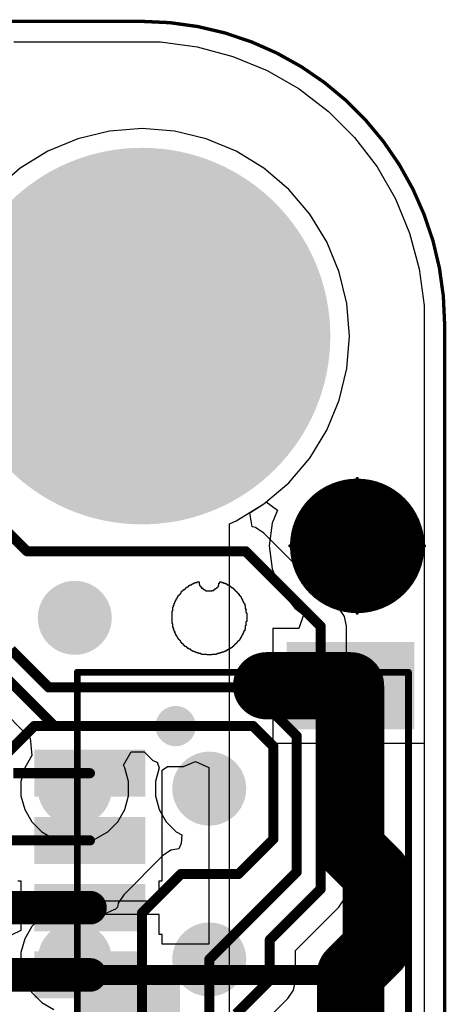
# Model space of a CAD drawing. Header units: inches. Extents: x 0 to 41, y 0 to 25.4.
# Tile 16 of 16: x 34.7 to 41, y 10.7 to 25.4. Entities that reach past the tile are written whole.
import ezdxf

# ---------------------------------------------------------------- set-up
doc = ezdxf.new("R2010")
doc.units = ezdxf.units.IN
for name, color, linetype in [('Board', 56, 'Continuous'), ('BOTTOM', 5, 'Continuous'), ('Bottom Solder', 6, 'Continuous'), ('Pad Holes', 156, 'Continuous'), ('TOP', 1, 'Continuous'), ('Top Assembly', 56, 'Continuous'), ('Top Solder', 216, 'Continuous'), ('Via Holes', 16, 'Continuous')]:
    doc.layers.add(name, color=color, linetype=linetype)

# ---------------------------------------------------------------- blocks, each defined once
blk = doc.blocks.new('TP_1_00MM_B_3768')
at = {"layer": 'BOTTOM'}
h = blk.add_hatch(color=5, dxfattribs=at)
edge = h.paths.add_edge_path()
edge.add_arc((0, 0), 0.5, 0, 360)
at = {"layer": 'Bottom Solder'}
h = blk.add_hatch(color=6, dxfattribs=at)
edge = h.paths.add_edge_path()
edge.add_arc((0, 0), 0.55, 0, 360)
blk = doc.blocks.new('TP_1_00MM_B_3769')
at = {"layer": 'BOTTOM'}
h = blk.add_hatch(color=5, dxfattribs=at)
edge = h.paths.add_edge_path()
edge.add_arc((0, 0), 0.5, 0, 360)
at = {"layer": 'Bottom Solder'}
h = blk.add_hatch(color=6, dxfattribs=at)
edge = h.paths.add_edge_path()
edge.add_arc((0, 0), 0.55, 0, 360)
blk = doc.blocks.new('TP_1_00MM_B_3770')
at = {"layer": 'BOTTOM'}
h = blk.add_hatch(color=5, dxfattribs=at)
edge = h.paths.add_edge_path()
edge.add_arc((0, 0), 0.5, 0, 360)
at = {"layer": 'Bottom Solder'}
h = blk.add_hatch(color=6, dxfattribs=at)
edge = h.paths.add_edge_path()
edge.add_arc((0, 0), 0.55, 0, 360)
blk = doc.blocks.new('TP_1_00MM_B_3771')
at = {"layer": 'BOTTOM'}
h = blk.add_hatch(color=5, dxfattribs=at)
edge = h.paths.add_edge_path()
edge.add_arc((0, 0), 0.5, 0, 360)
at = {"layer": 'Bottom Solder'}
h = blk.add_hatch(color=6, dxfattribs=at)
edge = h.paths.add_edge_path()
edge.add_arc((0, 0), 0.55, 0, 360)
blk = doc.blocks.new('TP_1_00MM_B_3775')
at = {"layer": 'BOTTOM'}
h = blk.add_hatch(color=5, dxfattribs=at)
edge = h.paths.add_edge_path()
edge.add_arc((0, 0), 0.5, 0, 360)
at = {"layer": 'Bottom Solder'}
h = blk.add_hatch(color=6, dxfattribs=at)
edge = h.paths.add_edge_path()
edge.add_arc((0, 0), 0.55, 0, 360)
blk = doc.blocks.new('F_____________1___F_________1_3781')
at = {"layer": 'TOP'}
h = blk.add_hatch(color=1, dxfattribs=at)
edge = h.paths.add_edge_path()
edge.add_arc((0, 0), 0.5, 0, 360)
at = {"layer": 'Top Solder'}
h = blk.add_hatch(color=216, dxfattribs=at)
edge = h.paths.add_edge_path()
edge.add_arc((0, 0), 1, 0, 360)
at = {"layer": 'TOP'}
for points, const_width in [([(0.5, 0, 1), (-0.5, 0, 1)], 1), ([(-0.75, 0, 1), (-0.25, 0, 1)], 0.5), ([(0.25, 0, 1), (0.75, 0, 1)], 0.5)]:
    blk.add_lwpolyline(points, format="xyb", close=True, dxfattribs=dict(at, const_width=const_width))
at = {"layer": 'Top Assembly', "const_width": 0.05}
for points in [[(0, 0), (0, 1)], [(0, 0), (-1, 0)], [(1, 0), (0, 0)], [(0, -1), (0, 0)]]:
    blk.add_lwpolyline(points, dxfattribs=at)
at = {"layer": 'Top Assembly'}
for points, const_width in [([(-0.012, 1, 1), (0.012, 1, 1)], 0.025), ([(0.5, 0, 1), (-0.5, 0, 1)], 0.05), ([(-1.012, 0, 1), (-0.988, 0, 1)], 0.025), ([(-0.512, 0, 1), (-0.487, 0, 1)], 0.025), ([(-0.012, 0, 1), (0.012, 0, 1)], 0.025), ([(-0.012, 0, 1), (0.012, 0, 1)], 0.025), ([(-0.012, 0, 1), (0.012, 0, 1)], 0.025), ([(-0.012, 0, 1), (0.012, 0, 1)], 0.025), ([(0.487, 0, 1), (0.512, 0, 1)], 0.025), ([(0.988, 0, 1), (1.012, 0, 1)], 0.025), ([(-0.012, -1, 1), (0.012, -1, 1)], 0.025)]:
    blk.add_lwpolyline(points, format="xyb", close=True, dxfattribs=dict(at, const_width=const_width))
blk = doc.blocks.new('SM04B_SRSS_TB_LF__SN__F_________1_3794')
at = {"layer": 'TOP'}
for points in [[(-3.4, 2.838), (-2.2, 2.838), (-2.2, 1.038), (-3.4, 1.038)], [(2.2, 2.838), (3.4, 2.838), (3.4, 1.038), (2.2, 1.038)], [(-1.8, -1.162), (-1.2, -1.162), (-1.2, -2.712), (-1.8, -2.712)], [(-0.8, -1.162), (-0.2, -1.162), (-0.2, -2.712), (-0.8, -2.712)], [(0.2, -1.162), (0.8, -1.162), (0.8, -2.712), (0.2, -2.712)], [(1.2, -1.162), (1.8, -1.162), (1.8, -2.712), (1.2, -2.712)]]:
    blk.add_hatch(color=1, dxfattribs=at).paths.add_polyline_path(points)
at = {"layer": 'Top Assembly'}
blk.add_hatch(color=56, dxfattribs=at).paths.add_polyline_path([(1.5, -2.125), (3, -2.125), (3, -0.6), (1.5, -0.6)])
at = {"layer": 'Top Solder'}
for points in [[(-3.45, 2.888), (-2.15, 2.888), (-2.15, 0.988), (-3.45, 0.988)], [(2.15, 2.888), (3.45, 2.888), (3.45, 0.988), (2.15, 0.988)], [(-1.85, -1.112), (-1.15, -1.112), (-1.15, -2.762), (-1.85, -2.762)], [(-0.85, -1.112), (-0.15, -1.112), (-0.15, -2.762), (-0.85, -2.762)], [(0.15, -1.112), (0.85, -1.112), (0.85, -2.762), (0.15, -2.762)], [(1.15, -1.112), (1.85, -1.112), (1.85, -2.762), (1.15, -2.762)]]:
    blk.add_hatch(color=216, dxfattribs=at).paths.add_polyline_path(points)
at = {"layer": 'Top Assembly', "const_width": 0.1}
for points in [[(-3, -2.125), (-3, 2.8)], [(0.675, 2.8), (-3, 2.8)], [(3, 2.8), (0.675, 2.8)], [(3, -2.125), (3, 2.8)], [(-3, -2.125), (0, -2.125)], [(3, -2.125), (0, -2.125)]]:
    blk.add_lwpolyline(points, dxfattribs=at)
at = {"layer": 'Top Assembly', "const_width": 0.05}
for points in [[(-3.025, 2.8, 1), (-2.975, 2.8, 1)], [(-3.025, 2.8, 1), (-2.975, 2.8, 1)], [(0.65, 2.8, 1), (0.7, 2.8, 1)], [(0.65, 2.8, 1), (0.7, 2.8, 1)], [(2.975, 2.8, 1), (3.025, 2.8, 1)], [(2.975, 2.8, 1), (3.025, 2.8, 1)], [(-3.025, -2.125, 1), (-2.975, -2.125, 1)], [(-3.025, -2.125, 1), (-2.975, -2.125, 1)], [(-0.025, -2.125, 1), (0.025, -2.125, 1)], [(-0.025, -2.125, 1), (0.025, -2.125, 1)], [(2.975, -2.125, 1), (3.025, -2.125, 1)], [(2.975, -2.125, 1), (3.025, -2.125, 1)]]:
    blk.add_lwpolyline(points, format="xyb", close=True, dxfattribs=at)

msp = doc.modelspace()

# ---------------------------------------------------------------- hatches: boundary and pattern name
at = {"layer": 'BOTTOM'}
h = msp.add_hatch(color=5, dxfattribs=at)
edge = h.paths.add_edge_path()
edge.add_arc((36.5, 20.68), 1.5, 0, 360)
h = msp.add_hatch(color=5, dxfattribs=at)
edge = h.paths.add_edge_path()
edge.add_arc((37, 14.88), 0.3, 0, 360)
h = msp.add_hatch(color=5, dxfattribs=at)
edge = h.paths.add_edge_path()
edge.add_arc((39.985, 12.68), 0.3, 0, 360)
at = {"layer": 'Bottom Solder'}
h = msp.add_hatch(color=6, dxfattribs=at)
edge = h.paths.add_edge_path()
edge.add_arc((36.5, 20.68), 2.8, 0, 360)
at = {"layer": 'Pad Holes'}
h = msp.add_hatch(color=7, dxfattribs=at)
edge = h.paths.add_edge_path()
edge.add_arc((36.5, 20.68), 1.6, 0, 360)
at = {"layer": 'TOP'}
h = msp.add_hatch(color=1, dxfattribs=at)
edge = h.paths.add_edge_path()
edge.add_arc((36.5, 20.68), 1.5, 0, 360)
h = msp.add_hatch(color=1, dxfattribs=at)
edge = h.paths.add_edge_path()
edge.add_arc((37, 14.88), 0.3, 0, 360)
h = msp.add_hatch(color=1, dxfattribs=at)
edge = h.paths.add_edge_path()
edge.add_arc((39.985, 12.68), 0.3, 0, 360)
at = {"layer": 'Top Solder'}
h = msp.add_hatch(color=216, dxfattribs=at)
edge = h.paths.add_edge_path()
edge.add_arc((36.5, 20.68), 2.8, 0, 360)
at = {"layer": 'Via Holes'}
h = msp.add_hatch(color=7, dxfattribs=at)
edge = h.paths.add_edge_path()
edge.add_arc((37, 14.88), 0.15, 0, 360)
h = msp.add_hatch(color=7, dxfattribs=at)
edge = h.paths.add_edge_path()
edge.add_arc((39.985, 12.68), 0.15, 0, 360)

# ---------------------------------------------------------------- linework, layer by layer
at = {"layer": 'Board', "const_width": 0.05}
for points in [[(4.5, 25.36), (36.5, 25.36)], [(41, 4.5), (41, 20.86)]]:
    msp.add_lwpolyline(points, dxfattribs=at)
at = {"layer": 'Board', "const_width": 0.025}
for points in [[(36.488, 25.36, 1), (36.513, 25.36, 1)], [(36.488, 25.36, 1), (36.513, 25.36, 1)], [(40.988, 20.86, 1), (41.013, 20.86, 1)], [(40.988, 20.86, 1), (41.013, 20.86, 1)]]:
    msp.add_lwpolyline(points, format="xyb", close=True, dxfattribs=at)
at = {"layer": 'Board', "const_width": 0.05}
msp.add_lwpolyline([(36.5, 25.36, -0.414214), (41, 20.86)], format="xyb", dxfattribs=at)
at = {"layer": 'BOTTOM'}
for p, q in [((34.596, 25.054), (36.5, 25.054)), ((36.5, 25.054), (36.775, 25.054)), ((36.775, 25.054), (37.32, 24.982)), ((37.32, 24.982), (37.851, 24.84)), ((37.851, 24.84), (38.359, 24.63)), ((38.359, 24.63), (38.835, 24.355)), ((38.835, 24.355), (39.271, 24.02)), ((39.271, 24.02), (39.66, 23.631)), ((36.018, 23.727), (35.547, 23.614)), ((36.5, 23.765), (36.018, 23.727)), ((36.983, 23.727), (36.5, 23.765)), ((37.453, 23.614), (36.983, 23.727)), ((35.547, 23.614), (35.1, 23.428)), ((37.9, 23.428), (37.453, 23.614)), ((39.66, 23.631), (39.995, 23.195)), ((35.1, 23.428), (34.687, 23.175)), ((38.313, 23.175), (37.9, 23.428)), ((34.687, 23.175), (34.319, 22.861)), ((38.681, 22.861), (38.313, 23.175)), ((39.995, 23.195), (40.27, 22.719)), ((38.995, 22.493), (38.681, 22.861)), ((40.27, 22.719), (40.48, 22.211)), ((39.248, 22.08), (38.995, 22.493)), ((40.48, 22.211), (40.622, 21.68)), ((39.434, 21.633), (39.248, 22.08)), ((40.622, 21.68), (40.694, 21.135)), ((39.547, 21.163), (39.434, 21.633)), ((39.585, 20.68), (39.547, 21.163)), ((40.694, 21.135), (40.694, 20.86)), ((40.694, 20.86), (40.694, 4.5)), ((39.547, 20.197), (39.585, 20.68)), ((39.434, 19.727), (39.547, 20.197)), ((39.248, 19.28), (39.434, 19.727)), ((38.995, 18.867), (39.248, 19.28)), ((38.681, 18.499), (38.995, 18.867)), ((38.313, 18.185), (38.681, 18.499)), ((38.101, 18.054), (38.313, 18.185)), ((38.138, 17.843), (38.101, 18.054)), ((38.187, 17.833), (38.138, 17.843)), ((38.311, 17.75), (38.187, 17.833)), ((39.427, 16.634), (38.311, 17.75)), ((37.238, 16.983), (37.238, 16.987)), ((37.238, 16.987), (37.243, 16.987)), ((37.243, 16.987), (37.243, 16.992)), ((37.243, 16.992), (37.247, 16.992)), ((37.247, 16.992), (37.247, 16.996)), ((37.247, 16.996), (37.265, 16.996)), ((37.265, 16.996), (37.265, 17.005)), ((37.265, 17.005), (37.282, 17.005)), ((37.282, 17.005), (37.282, 17.009)), ((37.282, 17.009), (37.287, 17.009)), ((37.287, 17.009), (37.287, 17.018)), ((37.287, 17.018), (37.318, 17.018)), ((37.318, 17.018), (37.318, 17.027)), ((37.318, 17.027), (37.349, 17.027)), ((37.349, 17.027), (37.349, 16.987)), ((37.349, 16.987), (37.353, 16.987)), ((37.353, 16.987), (37.353, 16.983)), ((37.644, 16.974), (37.644, 17.005)), ((37.644, 17.005), (37.653, 17.005)), ((37.653, 17.005), (37.653, 17.009)), ((37.653, 17.009), (37.657, 17.009)), ((37.657, 17.009), (37.657, 17.027)), ((37.657, 17.027), (37.684, 17.027)), ((37.684, 17.027), (37.684, 17.023)), ((37.684, 17.023), (37.688, 17.023)), ((37.688, 17.023), (37.688, 17.018)), ((37.688, 17.018), (37.706, 17.018)), ((37.706, 17.018), (37.706, 17.014)), ((37.706, 17.014), (37.71, 17.014)), ((37.71, 17.014), (37.71, 17.005)), ((37.71, 17.005), (37.741, 17.005)), ((37.741, 17.005), (37.741, 16.996)), ((37.741, 16.996), (37.759, 16.996)), ((37.759, 16.996), (37.759, 16.992)), ((37.759, 16.992), (37.763, 16.992)), ((37.763, 16.992), (37.763, 16.987)), ((37.763, 16.987), (37.767, 16.987)), ((37.767, 16.987), (37.767, 16.983)), ((37.772, 16.983), (37.772, 16.987)), ((37.772, 16.987), (37.776, 16.987)), ((37.776, 16.987), (37.776, 16.983)), ((37.062, 16.837), (37.062, 16.842)), ((37.062, 16.842), (37.066, 16.842)), ((37.066, 16.842), (37.066, 16.846)), ((37.066, 16.846), (37.071, 16.846)), ((37.071, 16.846), (37.071, 16.851)), ((37.071, 16.851), (37.075, 16.851)), ((37.075, 16.851), (37.075, 16.855)), ((37.075, 16.855), (37.08, 16.855)), ((37.08, 16.855), (37.08, 16.86)), ((37.08, 16.86), (37.084, 16.86)), ((37.084, 16.86), (37.084, 16.877)), ((37.084, 16.877), (37.088, 16.877)), ((37.088, 16.877), (37.088, 16.882)), ((37.088, 16.882), (37.093, 16.882)), ((37.093, 16.882), (37.093, 16.886)), ((37.093, 16.886), (37.097, 16.886)), ((37.097, 16.886), (37.097, 16.89)), ((37.097, 16.89), (37.102, 16.89)), ((37.102, 16.89), (37.102, 16.895)), ((37.102, 16.895), (37.106, 16.895)), ((37.106, 16.895), (37.106, 16.899)), ((37.106, 16.899), (37.11, 16.899)), ((37.11, 16.899), (37.11, 16.904)), ((37.11, 16.904), (37.115, 16.904)), ((37.115, 16.904), (37.115, 16.908)), ((37.115, 16.908), (37.119, 16.908)), ((37.119, 16.908), (37.119, 16.912)), ((37.119, 16.912), (37.137, 16.912)), ((37.137, 16.912), (37.137, 16.917)), ((37.137, 16.917), (37.141, 16.917)), ((37.141, 16.917), (37.141, 16.921)), ((37.141, 16.921), (37.146, 16.921)), ((37.146, 16.921), (37.146, 16.926)), ((37.146, 16.926), (37.15, 16.926)), ((37.15, 16.926), (37.15, 16.93)), ((37.15, 16.93), (37.154, 16.93)), ((37.154, 16.93), (37.154, 16.935)), ((37.154, 16.935), (37.159, 16.935)), ((37.159, 16.935), (37.159, 16.939)), ((37.159, 16.939), (37.163, 16.939)), ((37.163, 16.939), (37.163, 16.943)), ((37.163, 16.943), (37.168, 16.943)), ((37.168, 16.943), (37.168, 16.948)), ((37.168, 16.948), (37.172, 16.948)), ((37.172, 16.948), (37.172, 16.952)), ((37.172, 16.952), (37.185, 16.952)), ((37.185, 16.952), (37.185, 16.957)), ((37.185, 16.957), (37.19, 16.957)), ((37.19, 16.957), (37.19, 16.961)), ((37.19, 16.961), (37.194, 16.961)), ((37.194, 16.961), (37.194, 16.965)), ((37.194, 16.965), (37.199, 16.965)), ((37.199, 16.965), (37.199, 16.97)), ((37.199, 16.97), (37.203, 16.97)), ((37.203, 16.97), (37.203, 16.974)), ((37.203, 16.974), (37.221, 16.974)), ((37.221, 16.974), (37.221, 16.983)), ((37.221, 16.983), (37.238, 16.983)), ((37.353, 16.983), (37.357, 16.983)), ((37.357, 16.983), (37.357, 16.97)), ((37.357, 16.97), (37.362, 16.97)), ((37.362, 16.97), (37.362, 16.965)), ((37.362, 16.965), (37.366, 16.965)), ((37.366, 16.965), (37.366, 16.961)), ((37.366, 16.961), (37.371, 16.961)), ((37.371, 16.961), (37.371, 16.957)), ((37.371, 16.957), (37.375, 16.957)), ((37.375, 16.957), (37.375, 16.952)), ((37.375, 16.952), (37.379, 16.952)), ((37.379, 16.952), (37.379, 16.935)), ((37.379, 16.935), (37.384, 16.935)), ((37.384, 16.935), (37.384, 16.93)), ((37.384, 16.93), (37.393, 16.93)), ((37.393, 16.93), (37.393, 16.935)), ((37.393, 16.935), (37.397, 16.935)), ((37.397, 16.935), (37.397, 16.93)), ((37.397, 16.93), (37.401, 16.93)), ((37.401, 16.93), (37.401, 16.926)), ((37.401, 16.926), (37.406, 16.926)), ((37.406, 16.926), (37.406, 16.921)), ((37.406, 16.921), (37.41, 16.921)), ((37.41, 16.921), (37.41, 16.917)), ((37.41, 16.917), (37.415, 16.917)), ((37.415, 16.917), (37.415, 16.912)), ((37.415, 16.912), (37.428, 16.912)), ((37.428, 16.912), (37.428, 16.908)), ((37.428, 16.908), (37.432, 16.908)), ((37.432, 16.908), (37.432, 16.904)), ((37.432, 16.904), (37.437, 16.904)), ((37.437, 16.904), (37.437, 16.899)), ((37.437, 16.899), (37.454, 16.899)), ((37.454, 16.899), (37.454, 16.89)), ((37.454, 16.89), (37.538, 16.89)), ((37.538, 16.89), (37.538, 16.899)), ((37.538, 16.899), (37.569, 16.899)), ((37.569, 16.899), (37.569, 16.908)), ((37.569, 16.908), (37.573, 16.908)), ((37.573, 16.908), (37.573, 16.912)), ((37.573, 16.912), (37.582, 16.912)), ((37.582, 16.912), (37.582, 16.921)), ((37.582, 16.921), (37.6, 16.921)), ((37.6, 16.921), (37.6, 16.926)), ((37.6, 16.926), (37.604, 16.926)), ((37.604, 16.926), (37.604, 16.93)), ((37.604, 16.93), (37.609, 16.93)), ((37.609, 16.93), (37.609, 16.935)), ((37.609, 16.935), (37.613, 16.935)), ((37.613, 16.935), (37.613, 16.939)), ((37.613, 16.939), (37.618, 16.939)), ((37.618, 16.939), (37.618, 16.943)), ((37.618, 16.943), (37.622, 16.943)), ((37.622, 16.943), (37.622, 16.948)), ((37.622, 16.948), (37.626, 16.948)), ((37.626, 16.948), (37.626, 16.952)), ((37.626, 16.952), (37.631, 16.952)), ((37.631, 16.952), (37.631, 16.957)), ((37.631, 16.957), (37.635, 16.957)), ((37.635, 16.957), (37.635, 16.974)), ((37.635, 16.974), (37.644, 16.974)), ((37.767, 16.983), (37.772, 16.983)), ((37.776, 16.983), (37.781, 16.983)), ((37.781, 16.983), (37.781, 16.979)), ((37.781, 16.979), (37.785, 16.979)), ((37.785, 16.979), (37.785, 16.974)), ((37.785, 16.974), (37.79, 16.974)), ((37.79, 16.974), (37.79, 16.97)), ((37.79, 16.97), (37.794, 16.97)), ((37.794, 16.97), (37.794, 16.965)), ((37.794, 16.965), (37.812, 16.965)), ((37.812, 16.965), (37.812, 16.961)), ((37.812, 16.961), (37.816, 16.961)), ((37.816, 16.961), (37.816, 16.952)), ((37.816, 16.952), (37.825, 16.952)), ((37.825, 16.952), (37.825, 16.943)), ((37.825, 16.943), (37.842, 16.943)), ((37.842, 16.943), (37.842, 16.939)), ((37.842, 16.939), (37.847, 16.939)), ((37.847, 16.939), (37.847, 16.935)), ((37.847, 16.935), (37.851, 16.935)), ((37.851, 16.935), (37.851, 16.93)), ((37.851, 16.93), (37.856, 16.93)), ((37.856, 16.93), (37.856, 16.926)), ((37.856, 16.926), (37.86, 16.926)), ((37.86, 16.926), (37.86, 16.921)), ((37.86, 16.921), (37.864, 16.921)), ((37.864, 16.921), (37.864, 16.917)), ((37.864, 16.917), (37.869, 16.917)), ((37.869, 16.917), (37.869, 16.912)), ((37.869, 16.912), (37.873, 16.912)), ((37.873, 16.912), (37.873, 16.908)), ((37.873, 16.908), (37.878, 16.908)), ((37.878, 16.908), (37.878, 16.904)), ((37.878, 16.904), (37.882, 16.904)), ((37.882, 16.904), (37.882, 16.899)), ((37.882, 16.899), (37.887, 16.899)), ((37.887, 16.899), (37.887, 16.895)), ((37.887, 16.895), (37.891, 16.895)), ((37.891, 16.895), (37.891, 16.89)), ((37.891, 16.89), (37.895, 16.89)), ((37.895, 16.89), (37.895, 16.886)), ((37.895, 16.886), (37.9, 16.886)), ((37.9, 16.886), (37.9, 16.882)), ((37.9, 16.882), (37.904, 16.882)), ((37.904, 16.882), (37.904, 16.877)), ((37.904, 16.877), (37.909, 16.877)), ((37.909, 16.877), (37.909, 16.873)), ((37.909, 16.873), (37.913, 16.873)), ((37.913, 16.873), (37.913, 16.868)), ((37.913, 16.868), (37.917, 16.868)), ((37.917, 16.868), (37.917, 16.864)), ((37.917, 16.864), (37.922, 16.864)), ((37.922, 16.864), (37.922, 16.86)), ((37.922, 16.86), (37.926, 16.86)), ((37.926, 16.86), (37.926, 16.855)), ((37.926, 16.855), (37.931, 16.855)), ((37.931, 16.855), (37.931, 16.851)), ((37.931, 16.851), (37.935, 16.851)), ((37.935, 16.851), (37.935, 16.846)), ((37.935, 16.846), (37.939, 16.846)), ((37.939, 16.846), (37.939, 16.842)), ((37.939, 16.842), (37.944, 16.842)), ((37.944, 16.842), (37.944, 16.837)), ((36.978, 16.679), (36.978, 16.71)), ((36.978, 16.71), (36.987, 16.71)), ((36.987, 16.71), (36.987, 16.727)), ((36.987, 16.727), (36.991, 16.727)), ((36.991, 16.727), (36.991, 16.732)), ((36.991, 16.732), (37, 16.732)), ((37, 16.732), (37, 16.749)), ((37, 16.749), (37.005, 16.749)), ((37.005, 16.749), (37.005, 16.754)), ((37.005, 16.754), (37.009, 16.754)), ((37.009, 16.754), (37.009, 16.771)), ((37.009, 16.771), (37.018, 16.771)), ((37.018, 16.771), (37.018, 16.776)), ((37.018, 16.776), (37.022, 16.776)), ((37.022, 16.776), (37.022, 16.793)), ((37.022, 16.793), (37.027, 16.793)), ((37.027, 16.793), (37.027, 16.798)), ((37.027, 16.798), (37.031, 16.798)), ((37.031, 16.798), (37.031, 16.802)), ((37.031, 16.802), (37.035, 16.802)), ((37.035, 16.802), (37.035, 16.807)), ((37.035, 16.807), (37.04, 16.807)), ((37.04, 16.807), (37.04, 16.82)), ((37.04, 16.82), (37.044, 16.82)), ((37.044, 16.82), (37.044, 16.824)), ((37.044, 16.824), (37.049, 16.824)), ((37.049, 16.824), (37.049, 16.829)), ((37.049, 16.829), (37.053, 16.829)), ((37.053, 16.829), (37.053, 16.833)), ((37.053, 16.833), (37.057, 16.833)), ((37.057, 16.833), (37.057, 16.837)), ((37.057, 16.837), (37.062, 16.837)), ((37.939, 16.837), (37.939, 16.833)), ((37.944, 16.837), (37.939, 16.837)), ((37.939, 16.833), (37.944, 16.833)), ((37.944, 16.833), (37.944, 16.829)), ((37.944, 16.829), (37.948, 16.829)), ((37.948, 16.829), (37.948, 16.824)), ((37.948, 16.824), (37.953, 16.824)), ((37.953, 16.824), (37.953, 16.815)), ((37.953, 16.815), (37.962, 16.815)), ((37.962, 16.815), (37.962, 16.811)), ((37.962, 16.811), (37.966, 16.811)), ((37.966, 16.811), (37.966, 16.807)), ((37.966, 16.807), (37.97, 16.807)), ((37.97, 16.807), (37.97, 16.802)), ((37.97, 16.802), (37.975, 16.802)), ((37.975, 16.802), (37.975, 16.785)), ((37.975, 16.785), (37.979, 16.785)), ((37.979, 16.785), (37.979, 16.78)), ((37.979, 16.78), (37.984, 16.78)), ((37.984, 16.78), (37.984, 16.767)), ((37.984, 16.767), (37.988, 16.767)), ((37.988, 16.767), (37.988, 16.763)), ((37.988, 16.763), (37.992, 16.763)), ((37.992, 16.763), (37.992, 16.745)), ((37.992, 16.745), (37.997, 16.745)), ((37.997, 16.745), (37.997, 16.74)), ((37.997, 16.74), (38.006, 16.74)), ((38.006, 16.74), (38.006, 16.723)), ((38.006, 16.723), (38.01, 16.723)), ((38.01, 16.723), (38.01, 16.718)), ((38.01, 16.718), (38.014, 16.718)), ((38.014, 16.718), (38.014, 16.701)), ((38.014, 16.701), (38.023, 16.701)), ((38.023, 16.701), (38.023, 16.696)), ((38.023, 16.696), (38.028, 16.696)), ((38.028, 16.696), (38.028, 16.67)), ((36.947, 16.405), (36.947, 16.591)), ((36.947, 16.591), (36.952, 16.591)), ((36.952, 16.591), (36.952, 16.595)), ((36.952, 16.595), (36.956, 16.595)), ((36.956, 16.595), (36.956, 16.643)), ((36.956, 16.643), (36.96, 16.643)), ((36.96, 16.643), (36.96, 16.648)), ((36.96, 16.648), (36.965, 16.648)), ((36.965, 16.648), (36.965, 16.652)), ((36.965, 16.652), (36.969, 16.652)), ((36.969, 16.652), (36.969, 16.679)), ((36.969, 16.679), (36.978, 16.679)), ((38.028, 16.67), (38.032, 16.67)), ((38.032, 16.67), (38.032, 16.665)), ((38.032, 16.665), (38.036, 16.665)), ((38.036, 16.665), (38.036, 16.626)), ((38.036, 16.626), (38.045, 16.626)), ((38.045, 16.626), (38.045, 16.617)), ((38.045, 16.617), (38.05, 16.617)), ((38.05, 16.613), (38.045, 16.613)), ((38.045, 16.613), (38.045, 16.568)), ((38.045, 16.568), (38.05, 16.568)), ((38.05, 16.617), (38.05, 16.613)), ((38.05, 16.568), (38.05, 16.564)), ((38.05, 16.564), (38.054, 16.564)), ((38.054, 16.564), (38.054, 16.56)), ((38.054, 16.56), (38.059, 16.56)), ((38.059, 16.56), (38.059, 16.436)), ((39.51, 16.51), (39.427, 16.634)), ((36.952, 16.405), (36.947, 16.405)), ((36.952, 16.401), (36.952, 16.405)), ((36.956, 16.401), (36.952, 16.401)), ((36.956, 16.352), (36.956, 16.401)), ((38.05, 16.432), (38.045, 16.432)), ((38.045, 16.432), (38.045, 16.383)), ((38.059, 16.436), (38.05, 16.436)), ((38.05, 16.436), (38.05, 16.432)), ((39.539, 16.364), (39.51, 16.51)), ((36.96, 16.352), (36.956, 16.352)), ((36.96, 16.348), (36.96, 16.352)), ((36.969, 16.348), (36.96, 16.348)), ((36.969, 16.317), (36.969, 16.348)), ((36.978, 16.317), (36.969, 16.317)), ((36.978, 16.291), (36.978, 16.317)), ((36.982, 16.291), (36.978, 16.291)), ((36.982, 16.286), (36.982, 16.291)), ((36.987, 16.286), (36.982, 16.286)), ((36.987, 16.282), (36.987, 16.286)), ((36.991, 16.282), (36.987, 16.282)), ((36.987, 16.269), (36.987, 16.277)), ((36.987, 16.277), (36.991, 16.277)), ((36.991, 16.269), (36.987, 16.269)), ((36.991, 16.277), (36.991, 16.282)), ((36.991, 16.264), (36.991, 16.269)), ((37, 16.264), (36.991, 16.264)), ((37, 16.247), (37, 16.264)), ((38.006, 16.255), (37.997, 16.255)), ((37.997, 16.255), (37.997, 16.251)), ((38.01, 16.273), (38.006, 16.273)), ((38.006, 16.273), (38.006, 16.255)), ((38.014, 16.277), (38.01, 16.277)), ((38.01, 16.277), (38.01, 16.273)), ((38.019, 16.295), (38.014, 16.295)), ((38.014, 16.295), (38.014, 16.277)), ((38.028, 16.299), (38.019, 16.299)), ((38.019, 16.299), (38.019, 16.295)), ((38.032, 16.326), (38.028, 16.326)), ((38.028, 16.326), (38.028, 16.299)), ((38.036, 16.33), (38.032, 16.33)), ((38.032, 16.33), (38.032, 16.326)), ((38.045, 16.37), (38.036, 16.37)), ((38.036, 16.37), (38.036, 16.33)), ((38.045, 16.383), (38.05, 16.383)), ((38.05, 16.379), (38.045, 16.379)), ((38.045, 16.379), (38.045, 16.37)), ((38.05, 16.383), (38.05, 16.379)), ((39.539, 12.457), (39.539, 16.364)), ((37.005, 16.247), (37, 16.247)), ((37.005, 16.242), (37.005, 16.247)), ((37.009, 16.242), (37.005, 16.242)), ((37.009, 16.224), (37.009, 16.242)), ((37.018, 16.224), (37.009, 16.224)), ((37.018, 16.22), (37.018, 16.224)), ((37.022, 16.22), (37.018, 16.22)), ((37.022, 16.202), (37.022, 16.22)), ((37.027, 16.202), (37.022, 16.202)), ((37.027, 16.198), (37.027, 16.202)), ((37.031, 16.198), (37.027, 16.198)), ((37.031, 16.194), (37.031, 16.198)), ((37.035, 16.194), (37.031, 16.194)), ((37.035, 16.189), (37.035, 16.194)), ((37.04, 16.189), (37.035, 16.189)), ((37.04, 16.176), (37.04, 16.189)), ((37.044, 16.176), (37.04, 16.176)), ((37.044, 16.172), (37.044, 16.176)), ((37.049, 16.172), (37.044, 16.172)), ((37.049, 16.167), (37.049, 16.172)), ((37.053, 16.167), (37.049, 16.167)), ((37.053, 16.163), (37.053, 16.167)), ((37.057, 16.163), (37.053, 16.163)), ((37.057, 16.158), (37.057, 16.163)), ((37.062, 16.158), (37.057, 16.158)), ((37.062, 16.154), (37.062, 16.158)), ((37.066, 16.154), (37.062, 16.154)), ((37.066, 16.15), (37.066, 16.154)), ((37.071, 16.15), (37.066, 16.15)), ((37.071, 16.145), (37.071, 16.15)), ((37.075, 16.145), (37.071, 16.145)), ((37.075, 16.127), (37.075, 16.145)), ((37.084, 16.127), (37.075, 16.127)), ((37.084, 16.119), (37.084, 16.127)), ((37.093, 16.119), (37.084, 16.119)), ((37.093, 16.11), (37.093, 16.119)), ((37.097, 16.11), (37.093, 16.11)), ((37.097, 16.105), (37.097, 16.11)), ((37.9, 16.11), (37.895, 16.11)), ((37.895, 16.11), (37.895, 16.105)), ((37.904, 16.114), (37.9, 16.114)), ((37.9, 16.114), (37.9, 16.11)), ((37.909, 16.119), (37.904, 16.119)), ((37.904, 16.119), (37.904, 16.114)), ((37.913, 16.123), (37.909, 16.123)), ((37.909, 16.123), (37.909, 16.119)), ((37.917, 16.127), (37.913, 16.127)), ((37.913, 16.127), (37.913, 16.123)), ((37.922, 16.132), (37.917, 16.132)), ((37.917, 16.132), (37.917, 16.127)), ((37.926, 16.136), (37.922, 16.136)), ((37.922, 16.136), (37.922, 16.132)), ((37.931, 16.141), (37.926, 16.141)), ((37.926, 16.141), (37.926, 16.136)), ((37.935, 16.145), (37.931, 16.145)), ((37.931, 16.145), (37.931, 16.141)), ((37.939, 16.15), (37.935, 16.15)), ((37.935, 16.15), (37.935, 16.145)), ((37.944, 16.154), (37.939, 16.154)), ((37.939, 16.154), (37.939, 16.15)), ((37.948, 16.158), (37.944, 16.158)), ((37.944, 16.158), (37.944, 16.154)), ((37.953, 16.163), (37.948, 16.163)), ((37.948, 16.163), (37.948, 16.158)), ((37.962, 16.18), (37.953, 16.18)), ((37.953, 16.18), (37.953, 16.163)), ((37.966, 16.189), (37.962, 16.189)), ((37.962, 16.189), (37.962, 16.18)), ((37.975, 16.194), (37.966, 16.194)), ((37.966, 16.194), (37.966, 16.189)), ((37.979, 16.211), (37.975, 16.211)), ((37.975, 16.211), (37.975, 16.194)), ((37.984, 16.216), (37.979, 16.216)), ((37.979, 16.216), (37.979, 16.211)), ((37.992, 16.233), (37.984, 16.233)), ((37.984, 16.233), (37.984, 16.216)), ((37.997, 16.251), (37.992, 16.251)), ((37.992, 16.251), (37.992, 16.233)), ((37.106, 16.105), (37.097, 16.105)), ((37.106, 16.097), (37.106, 16.105)), ((37.115, 16.097), (37.106, 16.097)), ((37.115, 16.088), (37.115, 16.097)), ((37.119, 16.088), (37.115, 16.088)), ((37.119, 16.083), (37.119, 16.088)), ((37.128, 16.083), (37.119, 16.083)), ((37.128, 16.075), (37.128, 16.083)), ((37.137, 16.075), (37.128, 16.075)), ((37.137, 16.066), (37.137, 16.075)), ((37.154, 16.066), (37.137, 16.066)), ((37.154, 16.061), (37.154, 16.066)), ((37.159, 16.061), (37.154, 16.061)), ((37.159, 16.057), (37.159, 16.061)), ((37.163, 16.057), (37.159, 16.057)), ((37.163, 16.052), (37.163, 16.057)), ((37.168, 16.052), (37.163, 16.052)), ((37.168, 16.048), (37.168, 16.052)), ((37.172, 16.048), (37.168, 16.048)), ((37.172, 16.044), (37.172, 16.048)), ((37.177, 16.044), (37.172, 16.044)), ((37.177, 16.039), (37.177, 16.044)), ((37.181, 16.039), (37.177, 16.039)), ((37.181, 16.035), (37.181, 16.039)), ((37.185, 16.035), (37.181, 16.035)), ((37.185, 16.03), (37.185, 16.035)), ((37.19, 16.03), (37.185, 16.03)), ((37.194, 16.035), (37.19, 16.035)), ((37.19, 16.035), (37.19, 16.03)), ((37.194, 16.03), (37.194, 16.035)), ((37.199, 16.03), (37.194, 16.03)), ((37.199, 16.026), (37.199, 16.03)), ((37.203, 16.026), (37.199, 16.026)), ((37.203, 16.022), (37.203, 16.026)), ((37.221, 16.022), (37.203, 16.022)), ((37.221, 16.017), (37.221, 16.022)), ((37.225, 16.017), (37.221, 16.017)), ((37.225, 16.013), (37.225, 16.017)), ((37.229, 16.013), (37.225, 16.013)), ((37.229, 16.008), (37.229, 16.013)), ((37.234, 16.008), (37.229, 16.008)), ((37.234, 16), (37.234, 16.008)), ((37.251, 16), (37.234, 16)), ((37.251, 15.995), (37.251, 16)), ((37.256, 15.995), (37.251, 15.995)), ((37.256, 15.991), (37.256, 15.995)), ((37.282, 15.991), (37.256, 15.991)), ((37.282, 15.986), (37.282, 15.991)), ((37.287, 15.986), (37.282, 15.986)), ((37.287, 15.982), (37.287, 15.986)), ((37.291, 15.982), (37.287, 15.982)), ((37.291, 15.978), (37.291, 15.982)), ((37.296, 15.978), (37.291, 15.978)), ((37.3, 15.982), (37.296, 15.982)), ((37.296, 15.982), (37.296, 15.978)), ((37.3, 15.978), (37.3, 15.982)), ((37.304, 15.978), (37.3, 15.978)), ((37.304, 15.973), (37.304, 15.978)), ((37.309, 15.973), (37.304, 15.973)), ((37.309, 15.969), (37.309, 15.973)), ((37.335, 15.969), (37.309, 15.969)), ((37.335, 15.964), (37.335, 15.969)), ((37.34, 15.964), (37.335, 15.964)), ((37.34, 15.96), (37.34, 15.964)), ((37.375, 15.96), (37.34, 15.96)), ((37.375, 15.955), (37.375, 15.96)), ((37.653, 15.96), (37.618, 15.96)), ((37.618, 15.96), (37.618, 15.955)), ((37.657, 15.964), (37.653, 15.964)), ((37.653, 15.964), (37.653, 15.96)), ((37.684, 15.969), (37.657, 15.969)), ((37.657, 15.969), (37.657, 15.964)), ((37.688, 15.973), (37.684, 15.973)), ((37.684, 15.973), (37.684, 15.969)), ((37.692, 15.978), (37.688, 15.978)), ((37.688, 15.978), (37.688, 15.973)), ((37.701, 15.982), (37.692, 15.982)), ((37.692, 15.982), (37.692, 15.978)), ((37.701, 15.978), (37.701, 15.982)), ((37.715, 15.978), (37.701, 15.978)), ((37.719, 15.982), (37.715, 15.982)), ((37.715, 15.982), (37.715, 15.978)), ((37.723, 15.986), (37.719, 15.986)), ((37.719, 15.986), (37.719, 15.982)), ((37.741, 15.991), (37.723, 15.991)), ((37.723, 15.991), (37.723, 15.986)), ((37.759, 16), (37.741, 16)), ((37.741, 16), (37.741, 15.991)), ((37.763, 16.004), (37.759, 16.004)), ((37.759, 16.004), (37.759, 16)), ((37.781, 16.013), (37.763, 16.013)), ((37.763, 16.013), (37.763, 16.004)), ((37.785, 16.017), (37.781, 16.017)), ((37.781, 16.017), (37.781, 16.013)), ((37.803, 16.022), (37.785, 16.022)), ((37.785, 16.022), (37.785, 16.017)), ((37.807, 16.03), (37.803, 16.03)), ((37.803, 16.03), (37.803, 16.022)), ((37.816, 16.035), (37.807, 16.035)), ((37.807, 16.035), (37.807, 16.03)), ((37.834, 16.044), (37.816, 16.044)), ((37.816, 16.044), (37.816, 16.035)), ((37.838, 16.048), (37.834, 16.048)), ((37.834, 16.048), (37.834, 16.044)), ((37.842, 16.052), (37.838, 16.052)), ((37.838, 16.052), (37.838, 16.048)), ((37.847, 16.057), (37.842, 16.057)), ((37.842, 16.057), (37.842, 16.052)), ((37.851, 16.061), (37.847, 16.061)), ((37.847, 16.061), (37.847, 16.057)), ((37.856, 16.066), (37.851, 16.066)), ((37.851, 16.066), (37.851, 16.061)), ((37.86, 16.07), (37.856, 16.07)), ((37.856, 16.07), (37.856, 16.066)), ((37.864, 16.075), (37.86, 16.075)), ((37.86, 16.075), (37.86, 16.07)), ((37.869, 16.079), (37.864, 16.079)), ((37.864, 16.079), (37.864, 16.075)), ((37.873, 16.083), (37.869, 16.083)), ((37.869, 16.083), (37.869, 16.079)), ((37.878, 16.088), (37.873, 16.088)), ((37.873, 16.088), (37.873, 16.083)), ((37.882, 16.092), (37.878, 16.092)), ((37.878, 16.092), (37.878, 16.088)), ((37.887, 16.097), (37.882, 16.097)), ((37.882, 16.097), (37.882, 16.092)), ((37.891, 16.101), (37.887, 16.101)), ((37.887, 16.101), (37.887, 16.097)), ((37.895, 16.105), (37.891, 16.105)), ((37.891, 16.105), (37.891, 16.101)), ((37.379, 15.955), (37.375, 15.955)), ((37.379, 15.951), (37.379, 15.955)), ((37.384, 15.951), (37.379, 15.951)), ((37.384, 15.947), (37.384, 15.951)), ((37.463, 15.947), (37.384, 15.947)), ((37.463, 15.942), (37.463, 15.947)), ((37.468, 15.942), (37.463, 15.942)), ((37.468, 15.938), (37.468, 15.942)), ((37.538, 15.938), (37.468, 15.938)), ((37.609, 15.947), (37.538, 15.947)), ((37.538, 15.947), (37.538, 15.938)), ((37.613, 15.951), (37.609, 15.951)), ((37.609, 15.951), (37.609, 15.947)), ((37.618, 15.955), (37.613, 15.955)), ((37.613, 15.955), (37.613, 15.951)), ((34.341, 15.198), (34.838, 14.702)), ((34.838, 14.702), (34.86, 14.441)), ((36.223, 14.298), (36.339, 14.498)), ((36.339, 14.498), (36.534, 14.498)), ((36.534, 14.498), (36.66, 14.371)), ((34.86, 14.441), (34.755, 14.259)), ((36.66, 14.371), (36.726, 14.344)), ((34.755, 14.259), (34.7, 14.055)), ((36.246, 14.259), (36.223, 14.298)), ((36.3, 14.055), (36.246, 14.259)), ((36.755, 14.259), (36.7, 14.055)), ((36.726, 14.344), (36.755, 14.259)), ((34.7, 14.055), (34.7, 13.845)), ((36.3, 13.845), (36.3, 14.055)), ((36.7, 14.055), (36.7, 13.845)), ((34.7, 13.845), (34.755, 13.641)), ((36.246, 13.641), (36.3, 13.845)), ((36.7, 13.845), (36.755, 13.641)), ((34.755, 13.641), (34.86, 13.459)), ((36.14, 13.459), (36.246, 13.641)), ((36.755, 13.641), (36.86, 13.459)), ((34.86, 13.459), (35.009, 13.31)), ((35.991, 13.31), (36.14, 13.459)), ((36.86, 13.459), (37.009, 13.31)), ((35.009, 13.31), (35.191, 13.205)), ((35.191, 13.205), (35.395, 13.15)), ((35.605, 13.15), (35.809, 13.205)), ((35.809, 13.205), (35.991, 13.31)), ((37.009, 13.31), (37.091, 13.262)), ((37.091, 13.262), (37.082, 13.135)), ((35.395, 13.15), (35.605, 13.15)), ((36.931, 13.033), (36.807, 12.95)), ((37.048, 13.056), (36.931, 13.033)), ((37.082, 13.135), (37.048, 13.056)), ((36.807, 12.95), (36.23, 12.373)), ((39.51, 12.31), (39.539, 12.457)), ((36.23, 12.373), (36.147, 12.249)), ((39.427, 12.186), (39.51, 12.31)), ((35.191, 12.155), (35.009, 12.05)), ((35.395, 12.21), (35.191, 12.155)), ((35.605, 12.21), (35.395, 12.21)), ((35.809, 12.155), (35.605, 12.21)), ((35.918, 12.093), (35.809, 12.155)), ((36.104, 12.159), (35.958, 12.095)), ((36.135, 12.189), (36.104, 12.159)), ((36.147, 12.249), (36.135, 12.189)), ((38.782, 11.542), (39.427, 12.186)), ((35.009, 12.05), (34.86, 11.901)), ((35.958, 12.095), (35.918, 12.093)), ((34.86, 11.901), (34.755, 11.719)), ((34.755, 11.719), (34.7, 11.515)), ((34.7, 11.515), (34.7, 11.305)), ((38.782, 11.1), (38.782, 11.542)), ((34.7, 11.305), (34.755, 11.101)), ((34.755, 11.101), (34.86, 10.919)), ((38.753, 10.954), (38.782, 11.1)), ((34.86, 10.919), (35.009, 10.77)), ((38.67, 10.83), (38.753, 10.954)), ((35.009, 10.77), (35.191, 10.665)), ((38.282, 10.442), (38.67, 10.83))]:
    msp.add_line(p, q, dxfattribs=at)
at = {"layer": 'BOTTOM', "const_width": 0.15}
for points in [[(33.19, 19.08), (34.79, 17.48)], [(34.79, 17.48), (38.041, 17.48)], [(38.041, 17.48), (39.157, 16.364)], [(39.157, 12.457), (39.157, 16.364)], [(34.554, 16.015), (35.114, 15.455)], [(34.277, 15.803), (35.2, 14.88)], [(35.114, 15.455), (38.078, 15.455)], [(38.078, 15.455), (38.8, 14.733)], [(35.2, 14.88), (38.153, 14.88)], [(38.153, 14.88), (38.454, 14.579)], [(38.8, 12.71), (38.8, 14.733)], [(38.454, 13.2), (38.454, 14.579)], [(37.934, 12.68), (38.454, 13.2)], [(36.5, 12.103), (37.078, 12.68)], [(37.078, 12.68), (37.934, 12.68)], [(37.5, 11.41), (38.8, 12.71)], [(38.4, 11.7), (39.157, 12.457)], [(36.5, 9.87), (36.5, 12.103)], [(38.4, 11.1), (38.4, 11.7)], [(37.5, 10.345), (37.5, 11.41)], [(37.9, 10.6), (38.4, 11.1)]]:
    msp.add_lwpolyline(points, dxfattribs=at)
at = {"layer": 'BOTTOM', "const_width": 0.075}
for points in [[(34.753, 17.48, 1), (34.828, 17.48, 1)], [(34.753, 17.48, 1), (34.828, 17.48, 1)], [(38.003, 17.48, 1), (38.078, 17.48, 1)], [(38.003, 17.48, 1), (38.078, 17.48, 1)], [(39.119, 16.364, 1), (39.194, 16.364, 1)], [(39.119, 16.364, 1), (39.194, 16.364, 1)], [(35.076, 15.455, 1), (35.151, 15.455, 1)], [(35.076, 15.455, 1), (35.151, 15.455, 1)], [(38.04, 15.455, 1), (38.115, 15.455, 1)], [(38.04, 15.455, 1), (38.115, 15.455, 1)], [(35.163, 14.88, 1), (35.238, 14.88, 1)], [(35.163, 14.88, 1), (35.238, 14.88, 1)], [(38.116, 14.88, 1), (38.191, 14.88, 1)], [(38.116, 14.88, 1), (38.191, 14.88, 1)], [(38.763, 14.733, 1), (38.838, 14.733, 1)], [(38.763, 14.733, 1), (38.838, 14.733, 1)], [(38.416, 14.579, 1), (38.491, 14.579, 1)], [(38.416, 14.579, 1), (38.491, 14.579, 1)], [(38.416, 13.2, 1), (38.491, 13.2, 1)], [(38.416, 13.2, 1), (38.491, 13.2, 1)], [(37.04, 12.68, 1), (37.115, 12.68, 1)], [(37.04, 12.68, 1), (37.115, 12.68, 1)], [(37.896, 12.68, 1), (37.971, 12.68, 1)], [(37.896, 12.68, 1), (37.971, 12.68, 1)], [(38.763, 12.71, 1), (38.838, 12.71, 1)], [(38.763, 12.71, 1), (38.838, 12.71, 1)], [(39.119, 12.457, 1), (39.194, 12.457, 1)], [(39.119, 12.457, 1), (39.194, 12.457, 1)], [(36.463, 12.103, 1), (36.538, 12.103, 1)], [(36.463, 12.103, 1), (36.538, 12.103, 1)], [(38.362, 11.7, 1), (38.437, 11.7, 1)], [(38.362, 11.7, 1), (38.437, 11.7, 1)], [(37.463, 11.41, 1), (37.538, 11.41, 1)], [(37.463, 11.41, 1), (37.538, 11.41, 1)], [(38.362, 11.1, 1), (38.437, 11.1, 1)], [(38.362, 11.1, 1), (38.437, 11.1, 1)]]:
    msp.add_lwpolyline(points, format="xyb", close=True, dxfattribs=at)
at = {"layer": 'TOP'}
for p, q in [((37.9, 17.932), (38.313, 18.185)), ((38.313, 18.185), (38.347, 18.214)), ((38.347, 18.214), (38.514, 18.093)), ((38.514, 18.093), (38.433, 17.899)), ((37.8, 17.89), (37.9, 17.932)), ((37.8, 7.47), (37.8, 17.89)), ((38.433, 17.899), (38.389, 17.56)), ((38.389, 17.56), (38.433, 17.221)), ((38.433, 17.221), (38.564, 16.904)), ((38.564, 16.904), (38.773, 16.633)), ((38.773, 16.633), (38.902, 16.534)), ((38.902, 16.534), (38.834, 16.334)), ((38.834, 16.334), (38.447, 16.334)), ((38.447, 16.334), (38.447, 15.58)), ((38.447, 15.58), (39.601, 15.58)), ((39.601, 15.58), (39.601, 15.48)), ((39.501, 15.38), (38.447, 15.38)), ((38.447, 15.38), (38.447, 14.626)), ((39.501, 14.626), (39.501, 15.38)), ((39.601, 15.48), (39.701, 15.48)), ((39.701, 15.48), (39.701, 14.626)), ((38.447, 14.626), (39.501, 14.626)), ((39.701, 14.626), (40.694, 14.626)), ((40.694, 14.626), (40.694, 10.734)), ((37.119, 14.28), (37.294, 14.352)), ((37.294, 14.352), (37.494, 14.264)), ((36.801, 14.226), (36.881, 14.28)), ((36.801, 13.58), (36.801, 14.226)), ((36.881, 14.28), (37.119, 14.28)), ((37.494, 14.264), (37.494, 11.639)), ((36.801, 12.58), (36.801, 13.58)), ((34.651, 12.58), (34.697, 12.58)), ((34.697, 12.58), (34.697, 12.28)), ((36.755, 12.28), (36.755, 12.58)), ((36.755, 12.58), (36.801, 12.58)), ((34.697, 12.28), (35.726, 12.28)), ((35.726, 12.28), (36.755, 12.28)), ((35.726, 12.08), (34.697, 12.08)), ((34.697, 12.08), (34.697, 11.84)), ((36.755, 12.08), (35.726, 12.08)), ((36.755, 11.78), (36.755, 12.08)), ((34.697, 11.84), (34.565, 11.778)), ((36.801, 11.78), (36.755, 11.78)), ((36.801, 11.639), (36.801, 11.78)), ((37.494, 11.639), (36.801, 11.639))]:
    msp.add_line(p, q, dxfattribs=at)
for points, const_width in [([(38.353, 15.48), (39.601, 15.48)], 1), ([(39.601, 13.065), (39.601, 15.48)], 1), ([(33.609, 13.593), (34.896, 14.88)], 0.15), ([(34.896, 14.88), (37, 14.88)], 0.15), ([(34.587, 14.18), (35.726, 14.18)], 0.15), ([(39.601, 13.065), (39.985, 12.68)], 1), ([(33.979, 13.18), (35.726, 13.18)], 0.15), ([(39.985, 11.585), (39.985, 12.68)], 1), ([(34.28, 12.18), (35.726, 12.18)], 0.5), ([(39.601, 11.2), (39.985, 11.585)], 1), ([(39.601, 9.88), (39.601, 11.2)], 1), ([(34.32, 11.18), (35.726, 11.18)], 0.5), ([(35.726, 11.18), (39.581, 11.18)], 0.3), ([(39.581, 11.18), (39.601, 11.2)], 0.3)]:
    msp.add_lwpolyline(points, dxfattribs=dict(at, const_width=const_width))
for points, const_width in [([(38.103, 15.48, 1), (38.603, 15.48, 1)], 0.5), ([(39.351, 15.48, 1), (39.851, 15.48, 1)], 0.5), ([(39.351, 15.48, 1), (39.851, 15.48, 1)], 0.5), ([(34.858, 14.88, 1), (34.933, 14.88, 1)], 0.075), ([(34.858, 14.88, 1), (34.933, 14.88, 1)], 0.075), ([(36.963, 14.88, 1), (37.038, 14.88, 1)], 0.075), ([(35.688, 14.18, 1), (35.763, 14.18, 1)], 0.075), ([(39.351, 13.065, 1), (39.851, 13.065, 1)], 0.5), ([(39.351, 13.065, 1), (39.851, 13.065, 1)], 0.5), ([(35.688, 13.18, 1), (35.763, 13.18, 1)], 0.075), ([(39.735, 12.68, 1), (40.235, 12.68, 1)], 0.5), ([(39.735, 12.68, 1), (40.235, 12.68, 1)], 0.5), ([(35.601, 12.18, 1), (35.851, 12.18, 1)], 0.25), ([(39.735, 11.585, 1), (40.235, 11.585, 1)], 0.5), ([(39.735, 11.585, 1), (40.235, 11.585, 1)], 0.5), ([(39.351, 11.2, 1), (39.851, 11.2, 1)], 0.5), ([(39.351, 11.2, 1), (39.851, 11.2, 1)], 0.5), ([(35.601, 11.18, 1), (35.851, 11.18, 1)], 0.25), ([(35.651, 11.18, 1), (35.801, 11.18, 1)], 0.15), ([(39.506, 11.18, 1), (39.656, 11.18, 1)], 0.15), ([(39.506, 11.18, 1), (39.656, 11.18, 1)], 0.15), ([(39.526, 11.2, 1), (39.676, 11.2, 1)], 0.15)]:
    msp.add_lwpolyline(points, format="xyb", close=True, dxfattribs=dict(at, const_width=const_width))

# ---------------------------------------------------------------- block references
for name, p, rotation in [('F_____________1___F_________1_3781', (39.7, 17.56), 270), ('TP_1_00MM_B_3771', (35.5, 16.49), 180), ('SM04B_SRSS_TB_LF__SN__F_________1_3794', (37.663, 12.68), 270), ('TP_1_00MM_B_3769', (35.5, 13.95), 180), ('TP_1_00MM_B_3770', (37.5, 13.95), 180), ('TP_1_00MM_B_3768', (35.5, 11.41), 180), ('TP_1_00MM_B_3775', (37.5, 11.41), 180)]:
    msp.add_blockref(name, p, dxfattribs=dict(rotation=rotation))

doc.saveas('drawing.dxf')
